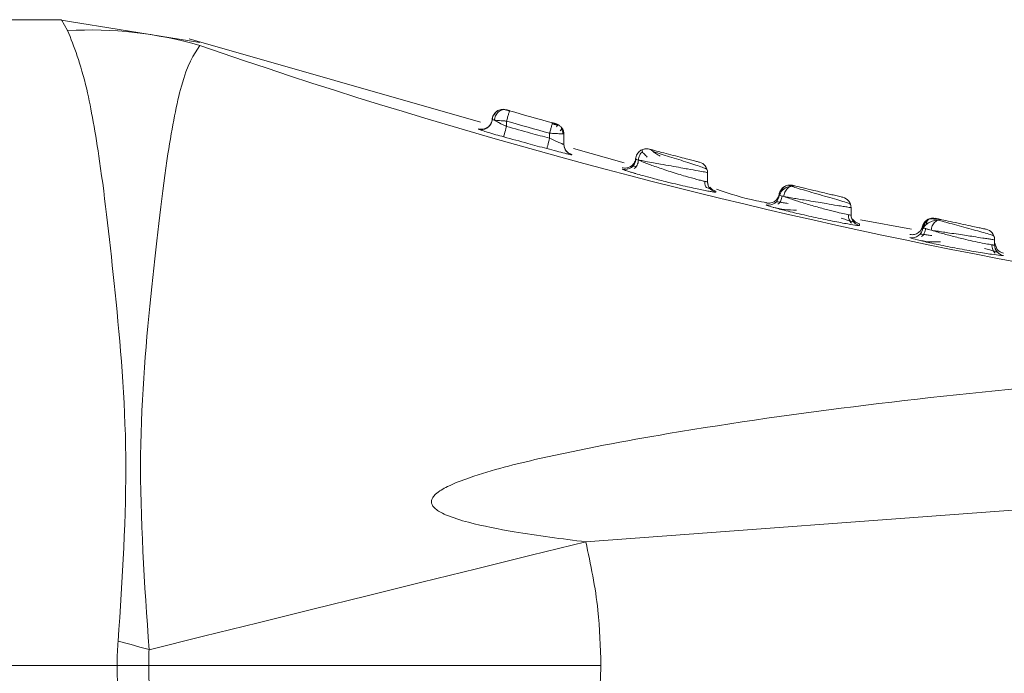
# Model space of a CAD drawing. Header units: millimetres. Extents: x -447 to 1924, y -61 to 422.
# Tile 49 of 59: x 1043 to 1057, y 162 to 171. Entities that reach past the tile are written whole.
import ezdxf

# ---------------------------------------------------------------- set-up
doc = ezdxf.new("R2010")
doc.units = ezdxf.units.MM

# ---------------------------------------------------------------- blocks, each defined once
blk = doc.blocks.new('Drawing View6')
at = {"color": 7, "linetype": 'Continuous', "lineweight": 18}
for p, q in [((-112.344, -7.975), (-124.344, -7.975)), ((-110.419, -8.292), (-112.376, -7.975)), ((-112.259, -8.127), (-112.344, -7.975)), ((-106.507, -9.401), (-110.568, -8.242)), ((-110.417, -8.335), (-110.417, -8.335)), ((-106.198, -9.231), (-106.213, -9.227)), ((-106.172, -9.228), (-106.175, -9.228)), ((-106.153, -9.23), (-106.152, -9.23)), ((-106.153, -9.231), (-106.145, -9.232)), ((-106.15, -9.235), (-106.153, -9.234)), ((-106.099, -9.25), (-106.11, -9.246)), ((-106.105, -9.251), (-106.103, -9.244)), ((-106.349, -9.395), (-106.344, -9.366)), ((-106.34, -9.356), (-106.345, -9.367)), ((-106.34, -9.367), (-106.335, -9.369)), ((-106.144, -9.388), (-106.144, -9.463)), ((-105.432, -9.437), (-105.442, -9.432)), ((-105.441, -9.431), (-105.441, -9.431)), ((-105.544, -9.558), (-105.544, -9.627)), ((-105.359, -9.568), (-105.344, -9.572)), ((-105.344, -9.572), (-105.344, -9.714)), ((-105.313, -9.802), (-105.336, -9.761)), ((-105.313, -9.801), (-105.336, -9.761)), ((-105.233, -9.859), (-105.233, -9.855)), ((-104.506, -9.972), (-105.209, -9.772)), ((-104.531, -10.058), (-104.531, -10.058)), ((-104.342, -10.121), (-104.439, -10.092)), ((-103.344, -10.106), (-103.344, -10.233)), ((-103.344, -10.233), (-103.344, -10.22)), ((-103.335, -10.281), (-103.344, -10.233)), ((-102.169, -10.294), (-102.21, -10.285)), ((-102.159, -10.283), (-102.152, -10.285)), ((-103.229, -10.379), (-103.229, -10.364)), ((-102.527, -10.557), (-102.527, -10.557)), ((-101.344, -10.596), (-101.344, -10.697)), ((-101.344, -10.697), (-101.344, -10.678)), ((-101.311, -10.769), (-101.336, -10.746)), ((-101.225, -10.844), (-101.226, -10.822)), ((-100.502, -10.894), (-101.214, -10.763)), ((-100.224, -10.744), (-100.275, -10.759)), ((-100.164, -10.746), (-100.271, -10.756)), ((-100.131, -10.768), (-100.207, -10.752)), ((-100.163, -10.744), (-100.169, -10.743)), ((-101.262, -10.842), (-101.225, -10.844)), ((-100.303, -10.89), (-100.265, -10.9)), ((-100.523, -11.011), (-100.523, -11.011)), ((-99.344, -11.042), (-99.344, -11.115)), ((-99.344, -11.079), (-99.31, -11.177)), ((-99.344, -11.115), (-99.344, -11.086)), ((-99.331, -11.167), (-99.336, -11.165)), ((-99.259, -11.262), (-99.221, -11.263)), ((-99.221, -11.263), (-99.221, -11.263)), ((-89.844, -14.13), (-105.039, -15.253)), ((-124.344, -16.975), (-111.57, -16.975))]:
    blk.add_line(p, q, dxfattribs=at)
at = {"color": 7, "linetype": 'Continuous', "lineweight": 18, "flags": 128}
for points in [[(-106.21, -9.225), (-106.186, -9.224), (-106.153, -9.23)], [(-106.184, -9.608), (-106.183, -9.605), (-106.181, -9.596), (-106.177, -9.582), (-106.172, -9.564), (-106.166, -9.543), (-106.159, -9.518), (-106.152, -9.491), (-106.144, -9.463)], [(-105.583, -9.772), (-105.582, -9.769), (-105.58, -9.76), (-105.576, -9.747), (-105.571, -9.729), (-105.565, -9.707), (-105.559, -9.682), (-105.551, -9.655), (-105.544, -9.627)], [(-105.336, -9.762), (-105.342, -9.739), (-105.344, -9.714)], [(-103.307, -10.332), (-103.312, -10.326), (-103.317, -10.319)], [(-102.17, -10.294), (-102.144, -10.291), (-102.115, -10.294)], [(-101.344, -10.596), (-101.346, -10.571), (-101.352, -10.549)], [(-99.344, -11.043), (-99.346, -11.017), (-99.352, -10.993)], [(-111.125, -16.756), (-110.366, -16.568), (-109.606, -16.381), (-108.845, -16.193), (-108.084, -16.005), (-107.323, -15.817), (-106.562, -15.629), (-105.8, -15.441), (-105.039, -15.253)]]:
    blk.add_lwpolyline(points, dxfattribs=at)
at = {"color": 7, "linetype": 'Continuous', "lineweight": 18}
for centre, radius, start, end in [((-111.937, -13.549), 5.431, 73.7433, 93.3999), ((-84.386, 66.883), 79.595, 250.91073, 266.068), ((-78.659, 86.916), 100, 254.07145, 254.4281), ((-106.494, -9.357), 0.15, 254.1954, 345.2267), ((-78.659, 86.916), 100.15, 254.07145, 254.4281), ((-105.194, -9.714), 0.15, 180.0126, 209.1714), ((-105.194, -9.714), 0.15, 209.1864, 255.0952), ((-104.494, -9.913), 0.15, 255.7021, 357.8504), ((-103.494, -10.106), 0.15, 360, 75.6421), ((-103.194, -10.233), 0.15, 180.0004, 206.6311), ((-102.494, -10.411), 0.15, 257.1479, 356.4955), ((-101.494, -10.596), 0.15, 360, 76.8202), ((-101.194, -10.697), 0.15, 180.0064, 258.0251), ((-100.195, -10.891), 0.15, 77.5849, 167.0421), ((-100.494, -10.864), 0.15, 258.6302, 354.8555), ((-99.494, -11.042), 0.15, 360, 77.9926), ((-99.194, -11.115), 0.15, 180.0075, 259.4971), ((-155.686, -175.678), 165.052, 74.337, 74.49185)]:
    blk.add_arc(centre, radius, start, end, dxfattribs=at)
for points, knots in [([(-111.555, -16.636), (-111.498, -15.765), (-111.386, -14.039), (-111.596, -11.72), (-111.788, -10.025), (-112.015, -8.739), (-112.17, -8.351), (-112.259, -8.127)], [0, 0, 0, 0, 0.215496, 0.427053, 0.635274, 0.788728, 1, 1, 1, 1]), ([(-111.125, -16.756), (-111.188, -15.838), (-111.31, -14.03), (-111.087, -11.613), (-110.887, -9.898), (-110.652, -8.69), (-110.503, -8.464), (-110.417, -8.335)], [0, 0, 0, 0, 0.215583, 0.424685, 0.63353, 0.789403, 1, 1, 1, 1]), ([(-106.344, -9.366), (-106.343, -9.355), (-106.341, -9.334), (-106.328, -9.304), (-106.309, -9.275), (-106.282, -9.251), (-106.251, -9.233), (-106.228, -9.228), (-106.216, -9.226)], [0, 0, 0, 0, 0.149286, 0.310346, 0.480337, 0.655173, 0.830009, 1, 1, 1, 1]), ([(-106.28, -9.253), (-106.29, -9.261), (-106.308, -9.276), (-106.327, -9.306), (-106.339, -9.338), (-106.341, -9.359), (-106.342, -9.369)], [0, 0, 0, 0, 0.267472, 0.527266, 0.772918, 1, 1, 1, 1]), ([(-106.217, -9.226), (-106.228, -9.228), (-106.252, -9.233), (-106.282, -9.252), (-106.306, -9.277), (-106.316, -9.298), (-106.32, -9.309)], [0, 0, 0, 0, 0.241254, 0.493089, 0.748528, 1, 1, 1, 1]), ([(-106.313, -9.376), (-106.312, -9.366), (-106.309, -9.345), (-106.297, -9.314), (-106.28, -9.284), (-106.256, -9.259), (-106.228, -9.24), (-106.199, -9.23), (-106.171, -9.227), (-106.153, -9.23), (-106.145, -9.232)], [0, 0, 0, 0, 0.113774, 0.236652, 0.366448, 0.500002, 0.633556, 0.763352, 0.886228, 1, 1, 1, 1]), ([(-106.216, -9.226), (-106.205, -9.225), (-106.184, -9.223), (-106.163, -9.228), (-106.153, -9.23)], [0, 0, 0, 0, 0.518969, 1, 1, 1, 1]), ([(-106.145, -9.232), (-106.148, -9.231), (-106.152, -9.23), (-106.153, -9.23), (-106.153, -9.23)], [0, 0, 0, 0, 0.5566588, 1, 1, 1, 1]), ([(-106.103, -9.244), (-106.107, -9.243), (-106.114, -9.241), (-106.126, -9.238), (-106.137, -9.235), (-106.142, -9.233), (-106.145, -9.232)], [0, 0, 0, 0, 0.230799, 0.45919, 0.732023, 1, 1, 1, 1]), ([(-106.344, -9.359), (-106.345, -9.369), (-106.348, -9.391), (-106.36, -9.422), (-106.379, -9.451), (-106.406, -9.475), (-106.438, -9.493), (-106.472, -9.502), (-106.505, -9.503), (-106.526, -9.498), (-106.536, -9.496)], [0, 0, 0, 0, 0.113729, 0.236596, 0.366411, 0.5, 0.633589, 0.763404, 0.886271, 1, 1, 1, 1]), ([(-106.313, -9.376), (-106.322, -9.373), (-106.336, -9.369), (-106.339, -9.368), (-106.34, -9.367)], [0, 0, 0, 0, 0.6615532, 1, 1, 1, 1]), ([(-106.313, -9.376), (-106.303, -9.382), (-106.28, -9.395), (-106.246, -9.412), (-106.219, -9.426), (-106.191, -9.441), (-106.164, -9.454), (-106.144, -9.463)], [0, 0, 0, 0, 0.2497197, 0.544545, 0.5985125, 0.6925505, 1, 1, 1, 1]), ([(-106.144, -9.463), (-106.032, -9.494), (-105.833, -9.549), (-105.632, -9.604), (-105.544, -9.627)], [0, 0, 0, 0, 0.558056, 1, 1, 1, 1]), ([(-105.429, -9.448), (-105.435, -9.447), (-105.447, -9.443), (-105.468, -9.437), (-105.489, -9.43), (-105.504, -9.426), (-105.511, -9.424)], [0, 0, 0, 0, 0.25479, 0.506105, 0.754294, 1, 1, 1, 1]), ([(-105.507, -9.425), (-105.507, -9.425), (-105.504, -9.414), (-105.504, -9.414), (-105.504, -9.413)], [0, 0, 0, 0, 0.0213255, 1, 1, 1, 1]), ([(-105.454, -9.427), (-105.454, -9.427), (-105.455, -9.427), (-105.464, -9.424), (-105.473, -9.422), (-105.482, -9.419), (-105.493, -9.416), (-105.5, -9.414), (-105.504, -9.413)], [0, 0, 0, 0, 0.217305, 0.430777, 0.575827, 0.714334, 0.853388, 1, 1, 1, 1]), ([(-105.463, -9.425), (-105.461, -9.425), (-105.454, -9.427), (-105.446, -9.43), (-105.438, -9.436), (-105.433, -9.444), (-105.435, -9.455), (-105.447, -9.464), (-105.453, -9.468)], [0, 0, 0, 0, 0.05159, 0.174567, 0.301114, 0.43228, 0.708141, 1, 1, 1, 1]), ([(-105.398, -9.458), (-105.402, -9.455), (-105.417, -9.439), (-105.438, -9.432), (-105.454, -9.427)], [0, 0, 0, 0, 0.247484, 1, 1, 1, 1]), ([(-105.399, -9.526), (-105.393, -9.52), (-105.379, -9.508), (-105.374, -9.491), (-105.379, -9.474), (-105.392, -9.462), (-105.397, -9.458)], [0, 0, 0, 0, 0.29164, 0.563303, 0.818704, 1, 1, 1, 1]), ([(-106.535, -9.497), (-106.535, -9.497), (-106.535, -9.495), (-106.535, -9.498), (-106.535, -9.501)], [0, 0, 0, 0, 0.119604, 1, 1, 1, 1]), ([(-106.535, -9.501), (-106.533, -9.502), (-106.531, -9.504), (-106.508, -9.512), (-106.498, -9.515)], [0, 0, 0, 0, 0.573704, 1, 1, 1, 1]), ([(-106.498, -9.515), (-106.493, -9.517), (-106.474, -9.523), (-106.403, -9.545), (-106.299, -9.576), (-106.221, -9.598), (-106.184, -9.608)], [0, 0, 0, 0, 0.101941, 0.403347, 0.72158, 1, 1, 1, 1]), ([(-105.344, -9.572), (-105.346, -9.556), (-105.349, -9.523), (-105.365, -9.489), (-105.38, -9.476), (-105.382, -9.473)], [0, 0, 0, 0, 0.449107, 0.898213, 1, 1, 1, 1]), ([(-105.359, -9.568), (-105.359, -9.559), (-105.36, -9.54), (-105.367, -9.513), (-105.375, -9.496), (-105.379, -9.489)], [0, 0, 0, 0, 0.330482, 0.678172, 1, 1, 1, 1]), ([(-106.184, -9.608), (-106.072, -9.639), (-105.872, -9.694), (-105.672, -9.748), (-105.583, -9.772)], [0, 0, 0, 0, 0.558055, 1, 1, 1, 1]), ([(-105.544, -9.627), (-105.517, -9.64), (-105.466, -9.664), (-105.408, -9.689), (-105.372, -9.704), (-105.349, -9.713), (-105.346, -9.714), (-105.344, -9.714)], [0, 0, 0, 0, 0.268651, 0.518505, 0.657801, 0.816403, 1, 1, 1, 1]), ([(-105.583, -9.772), (-105.536, -9.785), (-105.444, -9.809), (-105.344, -9.834), (-105.281, -9.849), (-105.241, -9.858), (-105.236, -9.859), (-105.233, -9.859)], [0, 0, 0, 0, 0.261453, 0.508983, 0.649421, 0.811251, 1, 1, 1, 1]), ([(-105.232, -9.855), (-105.247, -9.85), (-105.279, -9.839), (-105.301, -9.814), (-105.313, -9.801)], [0, 0, 0, 0, 0.486024, 1, 1, 1, 1]), ([(-104.344, -9.918), (-104.343, -9.906), (-104.34, -9.882), (-104.326, -9.85), (-104.307, -9.824), (-104.284, -9.803), (-104.258, -9.787), (-104.227, -9.777), (-104.203, -9.772), (-104.191, -9.774), (-104.19, -9.774)], [0, 0, 0, 0, 0.157517, 0.306983, 0.445338, 0.571023, 0.698549, 0.838664, 0.989533, 1, 1, 1, 1]), ([(-104.25, -9.814), (-104.257, -9.821), (-104.273, -9.835), (-104.29, -9.864), (-104.304, -9.897), (-104.306, -9.922), (-104.307, -9.935)], [0, 0, 0, 0, 0.220067, 0.462731, 0.724706, 1, 1, 1, 1]), ([(-104.231, -9.779), (-104.239, -9.782), (-104.258, -9.79), (-104.255, -9.813), (-104.232, -9.844), (-104.2, -9.874), (-104.184, -9.89)], [0, 0, 0, 0, 0.2184254, 0.4703971, 0.7310055, 1, 1, 1, 1]), ([(-104.231, -9.779), (-104.227, -9.778), (-104.212, -9.773), (-104.187, -9.773), (-104.166, -9.777), (-104.156, -9.779)], [0, 0, 0, 0, 0.161259, 0.596528, 1, 1, 1, 1]), ([(-103.457, -9.96), (-103.458, -9.96), (-103.461, -9.959), (-103.487, -9.953), (-103.539, -9.939), (-103.621, -9.918), (-103.728, -9.89), (-103.858, -9.857), (-104.001, -9.819), (-104.101, -9.793), (-104.149, -9.781), (-104.153, -9.779), (-104.156, -9.779)], [0, 0, 0, 0, 0.05889, 0.131984, 0.227373, 0.317308, 0.424713, 0.545782, 0.670567, 0.834795, 0.917467, 1, 1, 1, 1]), ([(-104.003, -9.879), (-104.024, -9.866), (-104.067, -9.839), (-104.109, -9.809), (-104.13, -9.79), (-104.129, -9.789), (-104.128, -9.788)], [0, 0, 0, 0, 0.298046, 0.586209, 0.860592, 1, 1, 1, 1]), ([(-103.35, -10.063), (-103.355, -10.059), (-103.365, -10.051), (-103.433, -10.026), (-103.529, -9.994), (-103.647, -9.956), (-103.776, -9.915), (-103.903, -9.876), (-104.02, -9.839), (-104.079, -9.819), (-104.108, -9.81)], [0, 0, 0, 0, 0.132225, 0.26258, 0.390831, 0.516895, 0.640807, 0.762636, 0.882396, 1, 1, 1, 1]), ([(-104.344, -9.898), (-104.345, -9.909), (-104.347, -9.93), (-104.359, -9.961), (-104.377, -9.99), (-104.404, -10.015), (-104.435, -10.033), (-104.468, -10.043), (-104.502, -10.045), (-104.523, -10.041), (-104.533, -10.039)], [0, 0, 0, 0, 0.113822, 0.236712, 0.366489, 0.500005, 0.63352, 0.763294, 0.886181, 1, 1, 1, 1]), ([(-104.306, -9.931), (-104.307, -9.943), (-104.31, -9.968), (-104.323, -10.002), (-104.342, -10.03), (-104.357, -10.044), (-104.364, -10.051)], [0, 0, 0, 0, 0.275, 0.536907, 0.779688, 1, 1, 1, 1]), ([(-104.344, -9.918), (-104.343, -9.919), (-104.341, -9.921), (-104.309, -9.93), (-104.217, -9.971), (-104.059, -10.027), (-103.892, -10.083), (-103.754, -10.127), (-103.624, -10.165), (-103.511, -10.196), (-103.426, -10.218), (-103.379, -10.229), (-103.349, -10.235), (-103.346, -10.234), (-103.344, -10.233)], [0, 0, 0, 0, 0.0378839, 0.1166562, 0.2348376, 0.3589194, 0.4901213, 0.5622963, 0.6299908, 0.7516343, 0.8156266, 0.8782277, 0.9396207, 1, 1, 1, 1]), ([(-103.344, -10.106), (-103.346, -10.105), (-103.35, -10.104), (-103.39, -10.097), (-103.473, -10.082), (-103.594, -10.061), (-103.725, -10.037), (-103.854, -10.013), (-103.986, -9.99), (-104.106, -9.967), (-104.204, -9.95), (-104.282, -9.934), (-104.334, -9.928), (-104.341, -9.922), (-104.344, -9.918)], [0, 0, 0, 0, 0.065832, 0.132704, 0.235989, 0.351358, 0.415251, 0.503915, 0.599976, 0.669222, 0.755303, 0.834588, 0.917484, 1, 1, 1, 1]), ([(-104.531, -10.058), (-104.524, -10.062), (-104.513, -10.069), (-104.458, -10.086), (-104.438, -10.093)], [0, 0, 0, 0, 0.640124, 1, 1, 1, 1]), ([(-104.438, -10.093), (-104.413, -10.1), (-104.385, -10.109), (-104.32, -10.128), (-104.242, -10.15), (-104.094, -10.19), (-103.924, -10.233), (-103.758, -10.273), (-103.591, -10.311), (-103.474, -10.336), (-103.422, -10.347), (-103.421, -10.347)], [0, 0, 0, 0, 0.112652, 0.126212, 0.237314, 0.370015, 0.549417, 0.675816, 0.792701, 0.99686, 1, 1, 1, 1]), ([(-104.338, -10.022), (-104.339, -10.022), (-104.356, -10.019), (-104.376, -10.016), (-104.383, -10.018), (-104.387, -10.018)], [0, 0, 0, 0, 0.0155096, 0.5306188, 1, 1, 1, 1]), ([(-103.36, -10.315), (-103.364, -10.309), (-103.373, -10.293), (-103.382, -10.263), (-103.382, -10.238), (-103.382, -10.226)], [0, 0, 0, 0, 0.2238259, 0.6024936, 1, 1, 1, 1]), ([(-103.305, -10.333), (-103.306, -10.333), (-103.32, -10.321), (-103.331, -10.302), (-103.335, -10.283), (-103.335, -10.281)], [0, 0, 0, 0, 0.0511772, 0.8809558, 1, 1, 1, 1]), ([(-102.344, -10.42), (-102.343, -10.41), (-102.341, -10.389), (-102.329, -10.359), (-102.31, -10.331), (-102.284, -10.307), (-102.254, -10.29), (-102.222, -10.28), (-102.19, -10.278), (-102.169, -10.281), (-102.159, -10.283)], [0, 0, 0, 0, 0.11449, 0.237535, 0.367026, 0.499999, 0.632972, 0.762464, 0.885509, 1, 1, 1, 1]), ([(-102.223, -10.282), (-102.234, -10.285), (-102.256, -10.291), (-102.284, -10.31), (-102.304, -10.336), (-102.31, -10.357), (-102.314, -10.368)], [0, 0, 0, 0, 0.239996, 0.490148, 0.745302, 1, 1, 1, 1]), ([(-102.159, -10.283), (-102.161, -10.283), (-102.163, -10.282), (-102.161, -10.283), (-102.159, -10.283)], [0, 0, 0, 0, 0.555969, 1, 1, 1, 1]), ([(-102.152, -10.285), (-102.15, -10.285), (-102.146, -10.286), (-102.127, -10.291), (-102.115, -10.294)], [0, 0, 0, 0, 0.412026, 1, 1, 1, 1]), ([(-103.421, -10.347), (-103.392, -10.353), (-103.334, -10.364), (-103.275, -10.375), (-103.236, -10.381), (-103.231, -10.38), (-103.229, -10.379)], [0, 0, 0, 0, 0.251113, 0.505264, 0.754843, 1, 1, 1, 1]), ([(-103.304, -10.335), (-103.308, -10.333), (-103.316, -10.33), (-103.339, -10.322), (-103.359, -10.315), (-103.36, -10.315)], [0, 0, 0, 0, 0.487166, 0.968224, 1, 1, 1, 1]), ([(-103.228, -10.364), (-103.244, -10.359), (-103.276, -10.348), (-103.3, -10.323), (-103.312, -10.311)], [0, 0, 0, 0, 0.485471, 1, 1, 1, 1]), ([(-103.229, -10.379), (-103.244, -10.374), (-103.273, -10.365), (-103.295, -10.343), (-103.305, -10.333)], [0, 0, 0, 0, 0.538988, 1, 1, 1, 1]), ([(-102.521, -10.524), (-102.569, -10.516), (-102.807, -10.475), (-103.037, -10.399), (-103.221, -10.339)], [0, 0, 0, 0, 0.198616, 1, 1, 1, 1]), ([(-102.344, -10.391), (-102.346, -10.403), (-102.349, -10.427), (-102.363, -10.458), (-102.381, -10.484), (-102.404, -10.505), (-102.43, -10.52), (-102.46, -10.531), (-102.494, -10.535), (-102.518, -10.531), (-102.53, -10.529)], [0, 0, 0, 0, 0.136997, 0.267594, 0.389104, 0.5, 0.610896, 0.732407, 0.863003, 1, 1, 1, 1]), ([(-102.282, -10.44), (-102.3, -10.435), (-102.336, -10.424), (-102.341, -10.421), (-102.344, -10.42)], [0, 0, 0, 0, 0.499024, 1, 1, 1, 1]), ([(-102.169, -10.294), (-102.191, -10.298), (-102.235, -10.306), (-102.289, -10.339), (-102.327, -10.382), (-102.336, -10.412), (-102.34, -10.427)], [0, 0, 0, 0, 0.244465, 0.500345, 0.755616, 1, 1, 1, 1]), ([(-102.282, -10.44), (-102.281, -10.43), (-102.278, -10.409), (-102.267, -10.378), (-102.25, -10.348), (-102.227, -10.323), (-102.2, -10.304), (-102.171, -10.293), (-102.142, -10.289), (-102.124, -10.292), (-102.115, -10.294)], [0, 0, 0, 0, 0.114126, 0.237091, 0.366746, 0.500021, 0.633293, 0.762938, 0.88589, 1, 1, 1, 1]), ([(-101.351, -10.55), (-101.357, -10.546), (-101.37, -10.537), (-101.453, -10.51), (-101.57, -10.475), (-101.71, -10.434), (-101.857, -10.392), (-101.994, -10.352), (-102.111, -10.318), (-102.157, -10.303), (-102.18, -10.295)], [0, 0, 0, 0, 0.132292, 0.262646, 0.390849, 0.516885, 0.640812, 0.762689, 0.882479, 1, 1, 1, 1]), ([(-101.46, -10.45), (-101.461, -10.449), (-101.463, -10.449), (-101.481, -10.445), (-101.522, -10.435), (-101.586, -10.42), (-101.669, -10.4), (-101.761, -10.379), (-101.881, -10.35), (-102.019, -10.317), (-102.083, -10.302), (-102.115, -10.294)], [0, 0, 0, 0, 0.060974, 0.134031, 0.226048, 0.34221, 0.435268, 0.540822, 0.65477, 0.828002, 1, 1, 1, 1]), ([(-102.527, -10.557), (-102.519, -10.562), (-102.501, -10.571), (-102.398, -10.599), (-102.347, -10.613)], [0, 0, 0, 0, 0.505253, 1, 1, 1, 1]), ([(-102.22, -10.538), (-102.244, -10.533), (-102.291, -10.525), (-102.341, -10.517), (-102.375, -10.512), (-102.381, -10.514), (-102.384, -10.514)], [0, 0, 0, 0, 0.2550275, 0.5104032, 0.7665473, 1, 1, 1, 1]), ([(-102.306, -10.428), (-102.307, -10.441), (-102.31, -10.465), (-102.323, -10.498), (-102.341, -10.526), (-102.356, -10.54), (-102.363, -10.547)], [0, 0, 0, 0, 0.274767, 0.536455, 0.779273, 1, 1, 1, 1]), ([(-102.282, -10.44), (-102.252, -10.45), (-102.191, -10.472), (-102.044, -10.52), (-101.868, -10.572), (-101.687, -10.621), (-101.538, -10.659), (-101.428, -10.685), (-101.357, -10.699), (-101.348, -10.698), (-101.344, -10.697)], [0, 0, 0, 0, 0.117871, 0.245763, 0.395767, 0.530728, 0.660259, 0.774453, 0.8886, 1, 1, 1, 1]), ([(-101.344, -10.596), (-101.346, -10.595), (-101.351, -10.594), (-101.388, -10.588), (-101.449, -10.578), (-101.547, -10.562), (-101.67, -10.542), (-101.81, -10.519), (-101.933, -10.498), (-102.045, -10.48), (-102.14, -10.464), (-102.222, -10.45), (-102.262, -10.443), (-102.282, -10.44)], [0, 0, 0, 0, 0.080913, 0.164987, 0.252315, 0.342981, 0.476044, 0.563968, 0.668503, 0.754691, 0.829237, 0.918078, 1, 1, 1, 1]), ([(-102.431, -10.591), (-102.378, -10.602), (-102.277, -10.625), (-102.16, -10.628), (-102.104, -10.629)], [0, 0, 0, 0, 0.524533, 1, 1, 1, 1]), ([(-102.347, -10.613), (-102.345, -10.613), (-102.297, -10.627), (-102.127, -10.668), (-101.868, -10.727), (-101.599, -10.783), (-101.377, -10.825), (-101.3, -10.836), (-101.262, -10.842)], [0, 0, 0, 0, 0.005956, 0.202049, 0.406582, 0.612103, 0.812688, 1, 1, 1, 1]), ([(-101.336, -10.81), (-101.342, -10.803), (-101.356, -10.789), (-101.371, -10.762), (-101.381, -10.728), (-101.382, -10.704), (-101.382, -10.692)], [0, 0, 0, 0, 0.220871, 0.463715, 0.725343, 1, 1, 1, 1]), ([(-101.306, -10.797), (-101.309, -10.796), (-101.316, -10.793), (-101.353, -10.781), (-101.409, -10.764), (-101.459, -10.748), (-101.484, -10.74)], [0, 0, 0, 0, 0.235851, 0.49353, 0.748256, 1, 1, 1, 1]), ([(-101.224, -10.821), (-101.241, -10.816), (-101.274, -10.806), (-101.298, -10.781), (-101.311, -10.768)], [0, 0, 0, 0, 0.484897, 1, 1, 1, 1]), ([(-100.344, -10.835), (-100.346, -10.846), (-100.35, -10.869), (-100.368, -10.908), (-100.402, -10.946), (-100.449, -10.968), (-100.492, -10.974), (-100.514, -10.97), (-100.526, -10.969)], [0, 0, 0, 0, 0.136954, 0.267626, 0.5, 0.732374, 0.863046, 1, 1, 1, 1]), ([(-100.273, -10.757), (-100.283, -10.764), (-100.302, -10.776), (-100.324, -10.801), (-100.34, -10.828), (-100.345, -10.848), (-100.348, -10.857)], [0, 0, 0, 0, 0.265321, 0.523973, 0.77024, 1, 1, 1, 1]), ([(-100.345, -10.877), (-100.343, -10.868), (-100.34, -10.848), (-100.328, -10.819), (-100.309, -10.792), (-100.285, -10.769), (-100.256, -10.752), (-100.234, -10.746), (-100.224, -10.744)], [0, 0, 0, 0, 0.151885, 0.314466, 0.48505, 0.659937, 0.834824, 1, 1, 1, 1]), ([(-100.123, -10.766), (-100.148, -10.769), (-100.2, -10.775), (-100.266, -10.805), (-100.316, -10.844), (-100.33, -10.872), (-100.337, -10.886)], [0, 0, 0, 0, 0.23898, 0.491792, 0.748533, 1, 1, 1, 1]), ([(-100.279, -10.773), (-100.286, -10.78), (-100.301, -10.793), (-100.319, -10.819), (-100.333, -10.851), (-100.336, -10.875), (-100.337, -10.887)], [0, 0, 0, 0, 0.221755, 0.464769, 0.725978, 1, 1, 1, 1]), ([(-100.233, -10.746), (-100.243, -10.749), (-100.262, -10.756), (-100.287, -10.778), (-100.292, -10.806), (-100.295, -10.824)], [0, 0, 0, 0, 0.243649, 0.487532, 1, 1, 1, 1]), ([(-100.227, -10.909), (-100.225, -10.899), (-100.223, -10.879), (-100.212, -10.848), (-100.197, -10.82), (-100.176, -10.795), (-100.153, -10.776), (-100.127, -10.764), (-100.103, -10.759), (-100.087, -10.761), (-100.08, -10.763)], [0, 0, 0, 0, 0.114654, 0.237751, 0.367198, 0.500063, 0.632919, 0.762338, 0.885395, 1, 1, 1, 1]), ([(-100.169, -10.743), (-100.169, -10.743), (-100.171, -10.743), (-100.167, -10.744), (-100.163, -10.744)], [0, 0, 0, 0, 0.104705, 1, 1, 1, 1]), ([(-100.163, -10.744), (-100.158, -10.745), (-100.15, -10.747), (-100.102, -10.758), (-100.079, -10.763)], [0, 0, 0, 0, 0.522143, 1, 1, 1, 1]), ([(-99.352, -10.994), (-99.357, -10.99), (-99.369, -10.982), (-99.441, -10.958), (-99.544, -10.929), (-99.669, -10.894), (-99.805, -10.858), (-99.936, -10.822), (-100.054, -10.79), (-100.109, -10.774), (-100.137, -10.766)], [0, 0, 0, 0, 0.13238, 0.262853, 0.391222, 0.517434, 0.641463, 0.763294, 0.882858, 1, 1, 1, 1]), ([(-100.13, -10.767), (-100.122, -10.764), (-100.105, -10.759), (-100.089, -10.761), (-100.08, -10.763)], [0, 0, 0, 0, 0.462476, 1, 1, 1, 1]), ([(-99.463, -10.896), (-99.464, -10.896), (-99.465, -10.895), (-99.482, -10.892), (-99.516, -10.884), (-99.58, -10.871), (-99.682, -10.849), (-99.818, -10.819), (-99.967, -10.787), (-100.042, -10.771), (-100.079, -10.763)], [0, 0, 0, 0, 0.062202, 0.135737, 0.227017, 0.340978, 0.481272, 0.64725, 0.824568, 1, 1, 1, 1]), ([(-100.219, -10.985), (-100.243, -10.981), (-100.289, -10.974), (-100.339, -10.966), (-100.373, -10.963), (-100.379, -10.964), (-100.382, -10.964)], [0, 0, 0, 0, 0.254893, 0.510274, 0.766525, 1, 1, 1, 1]), ([(-100.306, -10.88), (-100.307, -10.892), (-100.31, -10.916), (-100.322, -10.949), (-100.339, -10.977), (-100.354, -10.991), (-100.361, -10.998)], [0, 0, 0, 0, 0.274582, 0.536108, 0.778961, 1, 1, 1, 1]), ([(-100.345, -10.877), (-100.347, -10.862), (-100.349, -10.847), (-100.348, -10.856), (-100.348, -10.857)], [0, 0, 0, 0, 0.981746, 1, 1, 1, 1]), ([(-100.221, -10.91), (-100.257, -10.901), (-100.327, -10.883), (-100.339, -10.879), (-100.345, -10.877)], [0, 0, 0, 0, 0.501133, 1, 1, 1, 1]), ([(-100.221, -10.91), (-100.192, -10.919), (-100.118, -10.943), (-99.962, -10.985), (-99.793, -11.027), (-99.641, -11.063), (-99.515, -11.089), (-99.417, -11.107), (-99.355, -11.117), (-99.348, -11.116), (-99.344, -11.115)], [0, 0, 0, 0, 0.103498, 0.258662, 0.412509, 0.522336, 0.64949, 0.77121, 0.887895, 1, 1, 1, 1]), ([(-99.344, -11.042), (-99.346, -11.042), (-99.35, -11.042), (-99.382, -11.037), (-99.434, -11.029), (-99.517, -11.017), (-99.621, -11.001), (-99.739, -10.983), (-99.852, -10.966), (-99.962, -10.95), (-100.064, -10.934), (-100.15, -10.921), (-100.198, -10.914), (-100.221, -10.91)], [0, 0, 0, 0, 0.081863, 0.166352, 0.253534, 0.343472, 0.472825, 0.555787, 0.650793, 0.754358, 0.828991, 0.917965, 1, 1, 1, 1]), ([(-100.523, -11.011), (-100.515, -11.016), (-100.498, -11.025), (-100.394, -11.05), (-100.343, -11.063)], [0, 0, 0, 0, 0.507279, 1, 1, 1, 1]), ([(-100.42, -11.044), (-100.367, -11.054), (-100.267, -11.074), (-100.153, -11.073), (-100.099, -11.073)], [0, 0, 0, 0, 0.524646, 1, 1, 1, 1]), ([(-100.343, -11.063), (-100.341, -11.063), (-100.293, -11.075), (-100.123, -11.112), (-99.865, -11.163), (-99.598, -11.212), (-99.375, -11.248), (-99.297, -11.257), (-99.259, -11.262)], [0, 0, 0, 0, 0.007098, 0.203146, 0.406116, 0.610154, 0.810663, 1, 1, 1, 1]), ([(-99.336, -11.229), (-99.342, -11.222), (-99.356, -11.208), (-99.371, -11.18), (-99.381, -11.147), (-99.381, -11.123), (-99.382, -11.111)], [0, 0, 0, 0, 0.221141, 0.464011, 0.725495, 1, 1, 1, 1]), ([(-99.308, -11.213), (-99.311, -11.212), (-99.317, -11.21), (-99.354, -11.199), (-99.408, -11.184), (-99.458, -11.17), (-99.483, -11.163)], [0, 0, 0, 0, 0.235511, 0.49311, 0.747917, 1, 1, 1, 1]), ([(-99.344, -11.115), (-99.346, -11.117), (-99.348, -11.119), (-99.379, -11.114), (-99.386, -11.112)], [0, 0, 0, 0, 0.782625, 1, 1, 1, 1]), ([(-99.221, -11.228), (-99.237, -11.223), (-99.272, -11.214), (-99.297, -11.189), (-99.31, -11.176)], [0, 0, 0, 0, 0.484367, 1, 1, 1, 1]), ([(-89.844, -12.671), (-91.682, -12.707), (-95.458, -12.781), (-100.142, -13.193), (-103.582, -13.675), (-105.422, -14.021), (-106.451, -14.276), (-106.929, -14.458), (-107.102, -14.555), (-107.17, -14.628), (-107.191, -14.672), (-107.19, -14.716), (-107.17, -14.758), (-107.13, -14.798), (-107.07, -14.838), (-106.92, -14.911), (-106.575, -15.013), (-105.922, -15.14), (-105.373, -15.211), (-105.039, -15.253)], [0, 0, 0, 0, 0.277155, 0.569443, 0.709642, 0.801656, 0.852577, 0.869317, 0.879228, 0.882226, 0.884534, 0.88657, 0.888768, 0.891502, 0.895083, 0.899771, 0.916626, 0.949186, 1, 1, 1, 1]), ([(-105.039, -15.253), (-104.972, -15.57), (-104.852, -16.138), (-104.836, -16.718), (-104.83, -16.975)], [0, 0, 0, 0, 0.556738, 1, 1, 1, 1]), ([(-111.57, -16.975), (-111.57, -16.912), (-111.568, -16.798), (-111.559, -16.686), (-111.555, -16.636)], [0, 0, 0, 0, 0.558771, 1, 1, 1, 1]), ([(-111.126, -16.975), (-111.126, -16.934), (-111.126, -16.861), (-111.126, -16.788), (-111.125, -16.756)], [0, 0, 0, 0, 0.56272, 1, 1, 1, 1]), ([(-111.555, -17.314), (-111.56, -17.25), (-111.569, -17.138), (-111.57, -17.025), (-111.57, -16.975)], [0, 0, 0, 0, 0.561067, 1, 1, 1, 1]), ([(-111.57, -16.975), (-111.487, -16.975), (-111.339, -16.975), (-111.191, -16.975), (-111.126, -16.975)], [0, 0, 0, 0, 0.559994, 1, 1, 1, 1]), ([(-111.125, -17.194), (-111.126, -17.153), (-111.126, -17.08), (-111.126, -17.007), (-111.126, -16.975)], [0, 0, 0, 0, 0.5563326, 1, 1, 1, 1]), ([(-111.126, -16.975), (-109.951, -16.976), (-107.855, -16.979), (-105.754, -16.976), (-104.83, -16.975)], [0, 0, 0, 0, 0.560021, 1, 1, 1, 1]), ([(-104.83, -16.975), (-104.841, -17.302), (-104.861, -17.882), (-104.985, -18.449), (-105.039, -18.696)], [0, 0, 0, 0, 0.5628918, 1, 1, 1, 1])]:
    blk.add_open_spline(points, degree=3, knots=knots, dxfattribs=at)
for points in [[(-106.144, -9.388), (-106.139, -9.37), (-106.128, -9.332), (-106.114, -9.284), (-106.105, -9.251), (-106.103, -9.246), (-106.103, -9.244)], [(-106.144, -9.388), (-106.161, -9.387), (-106.194, -9.385), (-106.242, -9.382), (-106.283, -9.379), (-106.303, -9.377), (-106.313, -9.376)], [(-105.544, -9.558), (-105.539, -9.539), (-105.528, -9.501), (-105.515, -9.453), (-105.505, -9.42), (-105.504, -9.415), (-105.504, -9.413)], [(-105.344, -9.572), (-105.347, -9.57), (-105.353, -9.568), (-105.399, -9.565), (-105.465, -9.561), (-105.518, -9.559), (-105.544, -9.558)]]:
    blk.add_open_spline(points, degree=3, dxfattribs=at)

msp = doc.modelspace()

# ---------------------------------------------------------------- block references
at = {"color": 7, "linetype": 'Continuous', "lineweight": 18}
msp.add_blockref('Drawing View6', (1155.875, 179.083), dxfattribs=at)

doc.saveas('drawing.dxf')
